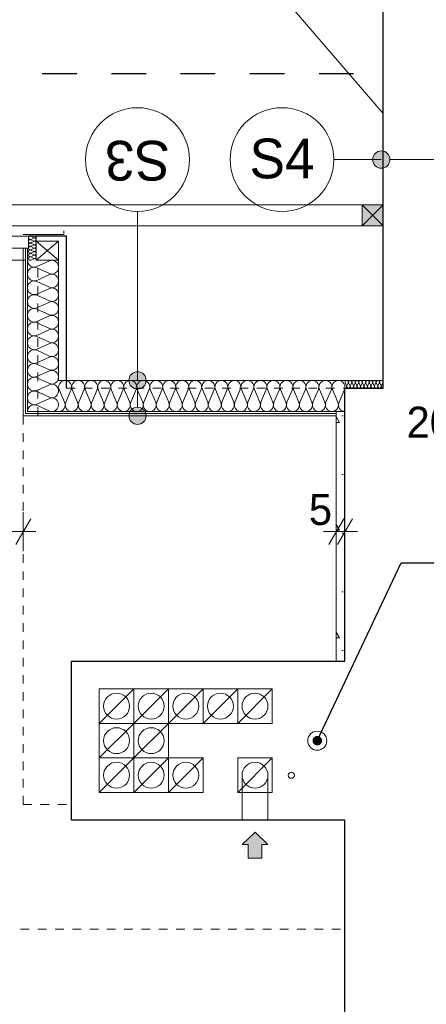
# Model space of a CAD drawing. Extents: x -145259 to -66341, y -2316 to 227384.
# Tile 128 of 143: x -89989 to -87639, y 175588 to 181286. Entities that reach past the tile are written whole.
import ezdxf

# ---------------------------------------------------------------- set-up
doc = ezdxf.new("R2010")
doc.units = 0
doc.header["$MEASUREMENT"] = 0
doc.linetypes.add('Hidden Line', pattern=[100, 50, -50])
doc.linetypes.add('Przerywana', pattern=[400, 200, -200])
for name, color, linetype in [('Arch ocieplenie', 7, 'Continuous'), ('Arch opisy', 7, 'Continuous'), ('Arch wymiary', 7, 'Continuous'), ('Arch ściany działowe', 7, 'Continuous')]:
    doc.layers.add(name, color=color, linetype=linetype)
for name, color, linetype, lineweight in [('Arch ocieplenie_Nr_Pióra__21', 7, 'Continuous', 13), ('Arch opisy_Nr_Pióra__1', 7, 'Continuous', 25), ('Arch opisy_Nr_Pióra__21', 7, 'Continuous', 13), ('Arch wymiary_Nr_Pióra__21', 7, 'Continuous', 13), ('Arch wymiary_Nr_Pióra__5', 7, 'Continuous', 13), ('Arch ściany działowe_Nr_Pióra__5', 7, 'Continuous', 13), ('INWENT DACH_Nr_Pióra__21', 7, 'Continuous', 13), ('Inwent kominy_Nr_Pióra__21', 7, 'Continuous', 13), ('INWENT OPISY_Nr_Pióra__21', 7, 'Continuous', 13), ('INWENT. OKNA_Nr_Pióra__21', 7, 'Continuous', 13), ('INWENT.ŚCIANY_Nr_Pióra__1', 7, 'Continuous', 25), ('INWENT.ŚCIANY_Nr_Pióra__20', 1, 'Continuous', 20)]:
    doc.layers.add(name, color=color, linetype=linetype, lineweight=lineweight)
for name, color, linetype, lineweight, true_color in [('Arch ocieplenie_Nr_Pióra__24', 7, 'Continuous', 13, 0x029e21), ('Arch okna_Nr_Pióra__82', 7, 'Continuous', 20, 0xaaaaaa), ('Insalacje WODA ZIMNA_Nr_Pióra__25', 7, 'Continuous', 15, 0x40a5ff), ('INWENT kanalizacja_Nr_Pióra__118', 7, 'Continuous', 13, 0x573938), ('INWENT.ŚCIANY_Nr_Pióra__2', 7, 'Continuous', 13, 0x7f7f7f), ('Inwentaryzacja Konst._Nr_Pióra__3', 7, 'Continuous', 20, 0xff6600)]:
    doc.layers.add(name, color=color, linetype=linetype, lineweight=lineweight, true_color=true_color)
doc.styles.add('GENERATED_STYLE_1', font='txt')
doc.styles.add('GENERATED_STYLE_2', font='txt')
doc.styles.add('GENERATED_STYLE_6', font='txt')
doc.dimstyles.new('GENERATED_STYLE__2', dxfattribs={"dimtxt": 179.999995, "dimasz": 114, "dimexe": 0.18, "dimexo": 0, "dimgap": 0.09, "dimtad": 1, "dimtih": 1, "dimtoh": 1, "dimdec": 0, "dimlfac": 0.1, "dimzin": 0, "dimdsep": 46, "dimtxsty": 'GENERATED_STYLE_1', "dimblk": 'ARROWHEAD_2', "dimblk1": 'ARROWHEAD_2', "dimblk2": 'ARROWHEAD_2', "dimcen": 0.09, "dimclrd": 7, "dimclre": 7, "dimclrt": 7, "dimazin": 0, "dimtfac": 1, "dimtdec": 4, "dimtmove": 0, "dimatfit": 3, "dimfxl": 0, "dimtolj": 1, "dimtzin": 0, "dimarcsym": 0})
doc.dimstyles.new('GENERATED_STYLE__5', dxfattribs={"dimtxt": 200, "dimasz": 114, "dimexe": 0.18, "dimexo": 0, "dimgap": 0.09, "dimtad": 1, "dimdec": 0, "dimlfac": 0.1, "dimzin": 0, "dimdsep": 46, "dimtxsty": 'GENERATED_STYLE_2', "dimblk": 'ARROWHEAD_2', "dimblk1": 'ARROWHEAD_2', "dimblk2": 'ARROWHEAD_2', "dimcen": 0.09, "dimclrd": 7, "dimclre": 7, "dimclrt": 7, "dimazin": 0, "dimtfac": 1, "dimtdec": 4, "dimtmove": 0, "dimatfit": 3, "dimfxl": 0, "dimtolj": 1, "dimtzin": 0, "dimarcsym": 0})
doc.dimstyles.new('GENERATED_STYLE__9', dxfattribs={"dimtxt": 0.18, "dimasz": 109.44, "dimexe": 0.18, "dimexo": 0.0625, "dimgap": 0.09, "dimtad": 0, "dimtih": 1, "dimtoh": 1, "dimdec": 4, "dimzin": 0, "dimdsep": 46, "dimcen": 0.09, "dimadec": 0, "dimazin": 0, "dimtfac": 1, "dimtdec": 4, "dimtmove": 0, "dimatfit": 3, "dimldrblk": 'ARROWHEAD_11', "dimfxl": 0, "dimtolj": 1, "dimtzin": 0, "dimarcsym": 0})

# ---------------------------------------------------------------- blocks, each defined once
blk = doc.blocks.new('Ściana_624', base_point=(-88158.7, 178993.6))
at = {"layer": 'Arch ściany działowe_Nr_Pióra__5', "linetype": 'Continuous'}
for p, q in [((-89968.7, 178993.6), (-88158.7, 178993.6)), ((-88158.7, 179006.1), (-89956.2, 179006.1)), ((-88158.7, 178993.6), (-88158.7, 179006.1))]:
    blk.add_line(p, q, dxfattribs=at)
blk = doc.blocks.new('Ściana_625', base_point=(-88158.7, 179006.1))
at = {"layer": 'Arch ściany działowe_Nr_Pióra__5', "linetype": 'Continuous'}
for p, q in [((-89956.2, 179006.1), (-88158.7, 179006.1)), ((-88158.7, 179018.6), (-89943.7, 179018.6)), ((-88158.7, 179006.1), (-88158.7, 179018.6))]:
    blk.add_line(p, q, dxfattribs=at)
blk = doc.blocks.new('Ściana_627', base_point=(-88108.7, 177573.6))
at = {"layer": 'Arch ocieplenie_Nr_Pióra__21', "linetype": 'Continuous'}
h = blk.add_hatch(dxfattribs=at)
h.set_pattern_fill('Structural_Concrete', color=256, style=0, pattern_type=2)
h.set_pattern_definition([(0, (0, 0), (0, 623.5383), [60, -300]), (0, (180, 311.8), (0, 623.5383), [60, -300]), (60, (0, 0), (-540, 311.7692), [60, -300]), (60, (360, 0), (-540, 311.7692), [60, -300]), (120, (60, 0), (540, 311.7692), [60, -300]), (120, (420, 0), (540, 311.7692), [60, -300]), (0, (0, 60), (0, 120.000005), [0, -120.000005, 0, -180.00001]), (45, (60, 60), (-84.85282, 84.85282), [0, -90, 0, -150.000006])])
h.paths.add_polyline_path([(-88108.7, 177573.6), (-88108.7, 179018.6), (-88158.7, 179018.6), (-88158.7, 177573.6)], flags=0)
for p, q in [((-88108.7, 179018.6), (-88158.7, 179018.6)), ((-88158.7, 179018.6), (-88158.7, 177573.6)), ((-88108.7, 177573.6), (-88108.7, 179018.6)), ((-88158.7, 177573.6), (-88108.7, 177573.6))]:
    blk.add_line(p, q, dxfattribs=at)
blk = doc.blocks.new('Ściana_640', base_point=(-89968.7, 178993.6))
at = {"layer": 'Arch ściany działowe_Nr_Pióra__5', "linetype": 'Continuous'}
for p, q in [((-89956.2, 179963.6), (-89968.7, 179963.6)), ((-89968.7, 179963.6), (-89968.7, 178993.6)), ((-89956.2, 179006.1), (-89956.2, 179963.6))]:
    blk.add_line(p, q, dxfattribs=at)
blk = doc.blocks.new('Ściana_641', base_point=(-89956.2, 179006.1))
at = {"layer": 'Arch ściany działowe_Nr_Pióra__5', "linetype": 'Continuous'}
for p, q in [((-89943.7, 179963.6), (-89956.2, 179963.6)), ((-89956.2, 179963.6), (-89956.2, 179006.1)), ((-89943.7, 179018.6), (-89943.7, 179963.6))]:
    blk.add_line(p, q, dxfattribs=at)
blk = doc.blocks.new('Izolacja cieplna 14_57', base_point=(-89763.7, 179018.6))
at = {"layer": 'Arch ocieplenie_Nr_Pióra__24', "linetype": 'Continuous'}
for p, q in [((-89760.6, 179145), (-89729.3, 179072.2)), ((-89723, 179072.2), (-89691.7, 179145)), ((-89685.4, 179145), (-89654.1, 179072.2)), ((-89647.7, 179072.2), (-89616.4, 179145)), ((-89610.1, 179145), (-89578.8, 179072.2)), ((-89572.5, 179072.2), (-89541.2, 179145)), ((-89534.9, 179145), (-89503.6, 179072.2)), ((-89497.3, 179072.2), (-89466, 179145)), ((-89459.7, 179145), (-89428.4, 179072.2)), ((-89422.1, 179072.2), (-89390.8, 179145)), ((-89384.4, 179145), (-89353.1, 179072.2)), ((-89346.8, 179072.2), (-89315.5, 179145)), ((-89309.2, 179145), (-89277.9, 179072.2)), ((-89271.6, 179072.2), (-89240.3, 179145)), ((-89234, 179145), (-89202.7, 179072.2)), ((-89196.4, 179072.2), (-89165.1, 179145)), ((-89158.8, 179145), (-89127.5, 179072.2)), ((-89121.1, 179072.2), (-89089.9, 179145)), ((-89083.5, 179145), (-89052.2, 179072.2)), ((-89045.9, 179072.2), (-89014.6, 179145)), ((-89008.3, 179145), (-88977, 179072.2)), ((-88970.7, 179072.2), (-88939.4, 179145)), ((-88933.1, 179145), (-88901.8, 179072.2)), ((-88895.5, 179072.2), (-88864.2, 179145)), ((-88857.9, 179145), (-88826.6, 179072.2)), ((-88820.2, 179072.2), (-88788.9, 179145)), ((-88782.6, 179145), (-88751.3, 179072.2)), ((-88745, 179072.2), (-88713.7, 179145)), ((-88707.4, 179145), (-88676.1, 179072.2)), ((-88669.8, 179072.2), (-88638.5, 179145)), ((-88632.2, 179145), (-88600.9, 179072.2)), ((-88594.6, 179072.2), (-88563.3, 179145)), ((-88556.9, 179145), (-88525.6, 179072.2)), ((-88519.3, 179072.2), (-88488, 179145)), ((-88481.7, 179145), (-88450.4, 179072.2)), ((-88444.1, 179072.2), (-88412.8, 179145)), ((-88406.5, 179145), (-88375.2, 179072.2)), ((-88368.9, 179072.2), (-88337.6, 179145)), ((-88331.3, 179145), (-88300, 179072.2)), ((-88293.6, 179072.2), (-88262.4, 179145)), ((-88256, 179145), (-88224.7, 179072.2)), ((-88218.4, 179072.2), (-88187.1, 179145)), ((-88180.8, 179145), (-88149.5, 179072.2)), ((-88143.2, 179072.2), (-88111.9, 179145))]:
    blk.add_line(p, q, dxfattribs=at)
for centre, start_param, end_param in [((-89726.1, 179160.3), 4.299595, 8.266775), ((-89650.9, 179160.3), 4.299595, 8.266775), ((-89575.7, 179160.3), 4.299595, 8.266775), ((-89500.4, 179160.3), 4.299595, 8.266775), ((-89425.2, 179160.3), 4.299595, 8.266775), ((-89350, 179160.3), 4.299595, 8.266775), ((-89274.8, 179160.3), 4.299595, 8.266775), ((-89199.5, 179160.3), 4.299595, 8.266775), ((-89124.3, 179160.3), 4.299595, 8.266775), ((-89049.1, 179160.3), 4.299595, 8.266775), ((-88973.9, 179160.3), 4.299595, 8.266775), ((-88898.6, 179160.3), 4.299595, 8.266775), ((-88823.4, 179160.3), 4.299595, 8.266775), ((-88748.2, 179160.3), 4.299595, 8.266775), ((-88672.9, 179160.3), 4.299595, 8.266775), ((-88597.7, 179160.3), 4.299595, 8.266775), ((-88522.5, 179160.3), 4.299595, 8.266775), ((-88447.3, 179160.3), 4.299595, 8.266775), ((-88372, 179160.3), 4.299595, 8.266775), ((-88296.8, 179160.3), 4.299595, 8.266775), ((-88221.6, 179160.3), 4.299595, 8.266775), ((-88146.4, 179160.3), 4.299595, 8.266775), ((-89763.7, 179056.9), 3.141593, 5.125182), ((-89688.5, 179056.9), 1.158004, 5.125183), ((-89613.3, 179056.9), 1.158004, 5.125183), ((-89538.1, 179056.9), 1.158004, 5.125183), ((-89462.8, 179056.9), 1.158004, 5.125183), ((-89387.6, 179056.9), 1.158004, 5.125183), ((-89312.4, 179056.9), 1.158004, 5.125183), ((-89237.1, 179056.9), 1.158004, 5.125183), ((-89161.9, 179056.9), 1.158004, 5.125183), ((-89086.7, 179056.9), 1.158004, 5.125183), ((-89011.5, 179056.9), 1.158004, 5.125183), ((-88936.2, 179056.9), 1.158004, 5.125183), ((-88861, 179056.9), 1.158004, 5.125183), ((-88785.8, 179056.9), 1.158004, 5.125183), ((-88710.6, 179056.9), 1.158004, 5.125183), ((-88635.3, 179056.9), 1.158004, 5.125183), ((-88560.1, 179056.9), 1.158004, 5.125183), ((-88484.9, 179056.9), 1.158004, 5.125183), ((-88409.6, 179056.9), 1.158004, 5.125183), ((-88334.4, 179056.9), 1.158004, 5.125183), ((-88259.2, 179056.9), 1.158004, 5.125183), ((-88184, 179056.9), 1.158004, 5.125183), ((-88108.7, 179056.9), 1.158004, 3.141593)]:
    blk.add_ellipse(centre, major_axis=(0, 38.3), ratio=0.98254, start_param=start_param, end_param=end_param, dxfattribs=at)
blk = doc.blocks.new('Izolacja cieplna 14_58', base_point=(-88108.7, 179153.6))
at = {"layer": 'Arch ocieplenie_Nr_Pióra__24', "linetype": 'Continuous'}
for p, q in [((-88107.9, 179185.2), (-88099.6, 179167)), ((-88097.9, 179167), (-88089.6, 179185.2)), ((-88087.9, 179185.2), (-88079.6, 179167)), ((-88077.9, 179167), (-88069.6, 179185.2)), ((-88067.9, 179185.2), (-88059.6, 179167)), ((-88057.9, 179167), (-88049.6, 179185.2)), ((-88047.9, 179185.2), (-88039.6, 179167)), ((-88037.9, 179167), (-88029.6, 179185.2)), ((-88027.9, 179185.2), (-88019.6, 179167)), ((-88017.9, 179167), (-88009.6, 179185.2)), ((-88007.9, 179185.2), (-87999.6, 179167)), ((-87997.9, 179167), (-87989.6, 179185.2)), ((-87987.9, 179185.2), (-87979.6, 179167)), ((-87977.9, 179167), (-87969.6, 179185.2)), ((-87967.9, 179185.2), (-87959.6, 179167)), ((-87957.9, 179167), (-87949.6, 179185.2)), ((-87947.9, 179185.2), (-87939.6, 179167)), ((-87937.9, 179167), (-87929.6, 179185.2)), ((-87927.9, 179185.2), (-87919.6, 179167)), ((-87917.9, 179167), (-87909.6, 179185.2)), ((-87907.9, 179185.2), (-87899.6, 179167)), ((-87897.9, 179167), (-87889.6, 179185.2))]:
    blk.add_line(p, q, dxfattribs=at)
for centre, start_param, end_param in [((-88098.7, 179189), 5.870392, 9.837571), ((-88078.7, 179189), 5.870392, 9.837571), ((-88058.7, 179189), 5.870392, 9.837571), ((-88038.7, 179189), 5.870392, 9.837571), ((-88018.7, 179189), 5.870392, 9.837571), ((-87998.7, 179189), 5.870392, 9.837571), ((-87978.7, 179189), 5.870392, 9.837571), ((-87958.7, 179189), 5.870392, 9.837571), ((-87938.7, 179189), 5.870392, 9.837571), ((-87918.7, 179189), 5.870392, 9.837571), ((-87898.7, 179189), 5.870392, 9.837571), ((-88108.7, 179163.2), 4.712389, 6.695979), ((-88088.7, 179163.2), 2.7288, 6.695979), ((-88068.7, 179163.2), 2.7288, 6.695979), ((-88048.7, 179163.2), 2.7288, 6.695979), ((-88028.7, 179163.2), 2.7288, 6.695979), ((-88008.7, 179163.2), 2.7288, 6.695979), ((-87988.7, 179163.2), 2.7288, 6.695979), ((-87968.7, 179163.2), 2.7288, 6.695979), ((-87948.7, 179163.2), 2.7288, 6.695979), ((-87928.7, 179163.2), 2.7288, 6.695979), ((-87908.7, 179163.2), 2.7288, 6.695979), ((-87888.7, 179163.2), 2.7288, 4.712389)]:
    blk.add_ellipse(centre, major_axis=(10, 0), ratio=0.957051, start_param=start_param, end_param=end_param, dxfattribs=at)
blk = doc.blocks.new('Izolacja cieplna 14_75', base_point=(-89943.7, 179893.6))
at = {"layer": 'Arch ocieplenie_Nr_Pióra__24', "linetype": 'Continuous'}
for p, q in [((-89817.4, 179890.3), (-89890.1, 179857.1)), ((-89890.1, 179850.5), (-89817.4, 179817.3)), ((-89817.4, 179810.6), (-89890.1, 179777.5)), ((-89890.1, 179770.8), (-89817.4, 179737.7)), ((-89817.4, 179731), (-89890.1, 179697.9)), ((-89890.1, 179691.2), (-89817.4, 179658.1)), ((-89817.4, 179651.4), (-89890.1, 179618.3)), ((-89890.1, 179611.6), (-89817.4, 179578.5)), ((-89817.4, 179571.8), (-89890.1, 179538.7)), ((-89890.1, 179532), (-89817.4, 179498.9)), ((-89817.4, 179492.2), (-89890.1, 179459.1)), ((-89890.1, 179452.4), (-89817.4, 179419.2)), ((-89817.4, 179412.6), (-89890.1, 179379.4)), ((-89890.1, 179372.7), (-89817.4, 179339.6)), ((-89817.4, 179332.9), (-89890.1, 179299.8)), ((-89890.1, 179293.1), (-89817.4, 179260)), ((-89817.4, 179253.3), (-89890.1, 179220.2)), ((-89890.1, 179213.5), (-89817.4, 179180.4)), ((-89817.4, 179173.7), (-89890.1, 179140.6)), ((-89890.1, 179133.9), (-89817.4, 179100.8)), ((-89817.4, 179094.1), (-89890.1, 179061)), ((-89890.1, 179054.3), (-89817.4, 179021.2))]:
    blk.add_line(p, q, dxfattribs=at)
for centre, start_param, end_param in [((-89905.5, 179893.6), 4.712389, 6.695979), ((-89802, 179853.8), 5.870392, 9.837571), ((-89905.5, 179814), 2.7288, 6.695979), ((-89905.5, 179734.4), 2.7288, 6.695979), ((-89802, 179774.2), 5.870392, 9.837571), ((-89802, 179694.6), 5.870392, 9.837571), ((-89905.5, 179654.8), 2.7288, 6.695979), ((-89802, 179614.9), 5.870392, 9.837571), ((-89905.5, 179575.1), 2.7288, 6.695979), ((-89905.5, 179495.5), 2.7288, 6.695979), ((-89802, 179535.3), 5.870392, 9.837571), ((-89802, 179455.7), 5.870392, 9.837571), ((-89905.5, 179415.9), 2.7288, 6.695979), ((-89905.5, 179336.3), 2.7288, 6.695979), ((-89802, 179376.1), 5.870392, 9.837571), ((-89802, 179296.5), 5.870392, 9.837571), ((-89905.5, 179256.7), 2.7288, 6.695979), ((-89802, 179216.9), 5.870392, 9.837571), ((-89905.5, 179177), 2.7288, 6.695979), ((-89905.5, 179097.4), 2.7288, 6.695979), ((-89802, 179137.2), 5.870392, 9.837571), ((-89802, 179057.6), 5.870392, 9.837571), ((-89905.5, 179017.8), 2.7288, 4.712389)]:
    blk.add_ellipse(centre, major_axis=(0, -39.8), ratio=0.961651, start_param=start_param, end_param=end_param, dxfattribs=at)
blk = doc.blocks.new('Izolacja cieplna 14_78', base_point=(-89893.7, 180033.6))
at = {"layer": 'Arch ocieplenie_Nr_Pióra__24', "linetype": 'Continuous'}
for p, q in [((-89925.3, 180032.8), (-89907.1, 180024.4)), ((-89907.1, 180022.8), (-89925.3, 180014.4)), ((-89925.3, 180012.8), (-89907.1, 180004.4)), ((-89907.1, 180002.8), (-89925.3, 179994.4)), ((-89925.3, 179992.8), (-89907.1, 179984.4)), ((-89907.1, 179982.8), (-89925.3, 179974.4)), ((-89925.3, 179972.8), (-89907.1, 179964.4)), ((-89907.1, 179962.8), (-89925.3, 179954.4)), ((-89925.3, 179952.8), (-89907.1, 179944.4)), ((-89907.1, 179942.8), (-89925.3, 179934.4)), ((-89925.3, 179932.8), (-89907.1, 179924.4)), ((-89907.1, 179922.8), (-89925.3, 179914.4)), ((-89925.3, 179912.8), (-89907.1, 179904.4)), ((-89907.1, 179902.8), (-89925.3, 179894.4))]:
    blk.add_line(p, q, dxfattribs=at)
for centre, start_param, end_param in [((-89929.2, 180023.6), 2.728799, 6.695979), ((-89929.2, 180003.6), 2.728799, 6.695979), ((-89929.2, 179983.6), 2.728799, 6.695979), ((-89903.3, 180033.6), 5.870392, 7.853982), ((-89903.3, 180013.6), 5.870392, 9.837571), ((-89903.3, 179993.6), 5.870392, 9.837571), ((-89929.2, 179963.6), 2.728799, 6.695979), ((-89929.2, 179943.6), 2.728799, 6.695979), ((-89903.3, 179973.6), 5.870392, 9.837571), ((-89903.3, 179953.6), 5.870392, 9.837571), ((-89903.3, 179933.6), 5.870392, 9.837571), ((-89929.2, 179923.6), 2.728799, 6.695979), ((-89929.2, 179903.6), 2.728799, 6.695979), ((-89903.3, 179913.6), 5.870392, 9.837571), ((-89903.3, 179893.6), 1.570796, 3.554385)]:
    blk.add_ellipse(centre, major_axis=(0, -10), ratio=0.957061, start_param=start_param, end_param=end_param, dxfattribs=at)
blk = doc.blocks.new('Linia_139', base_point=(-89307.9, 178993.6))
at = {"layer": 'Arch opisy_Nr_Pióra__21', "linetype": 'Continuous'}
for points in [[(-89257.9, 179198.6), (-89261.7, 179217.7), (-89272.5, 179234), (-89288.7, 179244.8), (-89307.9, 179248.6), (-89327, 179244.8), (-89343.2, 179234), (-89354.1, 179217.7), (-89357.9, 179198.6), (-89354.1, 179179.5), (-89343.2, 179163.2), (-89327, 179152.4), (-89307.9, 179148.6), (-89288.7, 179152.4), (-89272.5, 179163.2), (-89261.7, 179179.5)], [(-89257.9, 178993.6), (-89261.7, 179012.7), (-89272.5, 179029), (-89288.7, 179039.8), (-89307.9, 179043.6), (-89327, 179039.8), (-89343.2, 179029), (-89354.1, 179012.7), (-89357.9, 178993.6), (-89354.1, 178974.5), (-89343.2, 178958.2), (-89327, 178947.4), (-89307.9, 178943.6), (-89288.7, 178947.4), (-89272.5, 178958.2), (-89261.7, 178974.5)]]:
    blk.add_hatch(color=256, dxfattribs=at).paths.add_polyline_path(points, flags=0)
blk.add_line((-89307.9, 179043.6), (-89307.9, 179148.6), dxfattribs=at)
for centre in [(-89307.9, 179198.6), (-89307.9, 178993.6)]:
    blk.add_circle(centre, 50, dxfattribs=at)
blk = doc.blocks.new('Linia_140', base_point=(-89307.9, 179198.6))
at = {"layer": 'Arch opisy_Nr_Pióra__21', "linetype": 'Continuous'}
blk.add_line((-89307.9, 179198.6), (-89307.9, 180176.4), dxfattribs=at)
blk.add_circle((-89307.9, 180476.4), 300, dxfattribs=at)
blk = doc.blocks.new('Linia_141', base_point=(-87298.7, 180476.4))
at = {"layer": 'Arch opisy_Nr_Pióra__21', "linetype": 'Continuous'}
for points in [[(-87848.7, 180476.4), (-87852.5, 180495.6), (-87863.4, 180511.8), (-87879.6, 180522.6), (-87898.7, 180526.4), (-87917.9, 180522.6), (-87934.1, 180511.8), (-87944.9, 180495.6), (-87948.7, 180476.4), (-87944.9, 180457.3), (-87934.1, 180441.1), (-87917.9, 180430.2), (-87898.7, 180426.4), (-87879.6, 180430.2), (-87863.4, 180441.1), (-87852.5, 180457.3)], [(-87248.7, 180476.4), (-87252.5, 180495.6), (-87263.4, 180511.8), (-87279.6, 180522.6), (-87298.7, 180526.4), (-87317.9, 180522.6), (-87334.1, 180511.8), (-87344.9, 180495.6), (-87348.7, 180476.4), (-87344.9, 180457.3), (-87334.1, 180441.1), (-87317.9, 180430.2), (-87298.7, 180426.4), (-87279.6, 180430.2), (-87263.4, 180441.1), (-87252.5, 180457.3)]]:
    blk.add_hatch(color=256, dxfattribs=at).paths.add_polyline_path(points, flags=0)
blk.add_line((-87348.7, 180476.4), (-87848.7, 180476.4), dxfattribs=at)
for centre in [(-87898.7, 180476.4), (-87298.7, 180476.4)]:
    blk.add_circle(centre, 50, dxfattribs=at)
blk = doc.blocks.new('Linia_142', base_point=(-87898.7, 180476.4))
at = {"layer": 'Arch opisy_Nr_Pióra__21', "linetype": 'Continuous'}
blk.add_line((-87898.7, 180476.4), (-88172.6, 180476.4), dxfattribs=at)
blk.add_circle((-88472.6, 180476.4), 300, dxfattribs=at)
blk = doc.blocks.new('*D1630')
at = {"layer": 'Arch wymiary_Nr_Pióra__5', "linetype": 'Continuous'}
for p, q in [((-88202, 178248.2), (-88115.4, 178398.2)), ((-88158.7, 178210.7), (-88158.7, 178435.7)), ((-88065.4, 178398.2), (-88152, 178248.2)), ((-88108.7, 178210.7), (-88108.7, 178435.7)), ((-88232.1, 178323.2), (-88158.7, 178323.2)), ((-88158.7, 178323.2), (-88108.7, 178323.2)), ((-88108.7, 178323.2), (-88035.4, 178323.2))]:
    blk.add_line(p, q, dxfattribs=at)
at = {"layer": 'Arch wymiary_Nr_Pióra__21', "insert": (-88317.3, 178359.2), "char_height": 180, "attachment_point": 7, "style": 'GENERATED_STYLE_1'}
blk.add_mtext('{5}', dxfattribs=at)
blk = doc.blocks.new('ARROWHEAD_2')
at = {"color": 0, "linetype": 'Continuous', "lineweight": 0}
for p, q in [((-0.378, -0.655), (0.378, 0.655)), ((0, 0), (-1, 0))]:
    blk.add_line(p, q, dxfattribs=at)
blk = doc.blocks.new('*D1631')
at = {"layer": 'Arch wymiary_Nr_Pióra__5', "linetype": 'Continuous'}
for p, q in [((-90965.4, 178398.2), (-91052, 178248.2)), ((-91008.7, 178210.7), (-91008.7, 178435.7)), ((-90012, 178248.2), (-89925.4, 178398.2)), ((-89968.7, 178210.7), (-89968.7, 178435.7)), ((-91082.1, 178323.2), (-91008.7, 178323.2)), ((-91008.7, 178323.2), (-89968.7, 178323.2)), ((-89968.7, 178323.2), (-89895.4, 178323.2))]:
    blk.add_line(p, q, dxfattribs=at)
at = {"layer": 'Arch wymiary_Nr_Pióra__21', "insert": (-90661.5, 178359.2), "char_height": 180, "attachment_point": 7, "style": 'GENERATED_STYLE_1'}
blk.add_mtext('{104}', dxfattribs=at)
blk = doc.blocks.new('*D1632')
at = {"layer": 'Arch wymiary_Nr_Pióra__5', "linetype": 'Continuous'}
for p, q in [((-87478.7, 178715.5), (-87478.7, 178940.5)), ((-87278.7, 178715.5), (-87278.7, 178940.5)), ((-87435.4, 178903), (-87522, 178753)), ((-87322, 178753), (-87235.4, 178903)), ((-87552.1, 178828), (-87478.7, 178828)), ((-87478.7, 178828), (-87278.7, 178828)), ((-87278.7, 178828), (-87205.4, 178828))]:
    blk.add_line(p, q, dxfattribs=at)
at = {"layer": 'Arch wymiary_Nr_Pióra__21', "insert": (-87752.5, 178864), "char_height": 180, "attachment_point": 7, "style": 'GENERATED_STYLE_1'}
blk.add_mtext('{20}', dxfattribs=at)
blk = doc.blocks.new('*D1661')
at = {"layer": 'Arch wymiary_Nr_Pióra__5', "linetype": 'Continuous'}
for p, q in [((-91684.6, 180256.9), (-91534.6, 180170.3)), ((-91497.1, 180213.6), (-91722.1, 180213.6)), ((-91609.6, 180093.6), (-91609.6, 180213.6)), ((-91684.6, 180136.9), (-91534.6, 180050.3)), ((-91497.1, 180093.6), (-91722.1, 180093.6)), ((-91609.6, 180020.3), (-91609.6, 180093.6))]:
    blk.add_line(p, q, dxfattribs=at)
at = {"layer": 'Arch wymiary_Nr_Pióra__5', "char_height": 200, "attachment_point": 7, "rotation": 90, "style": 'GENERATED_STYLE_2'}
for s, insert in [('{76}', (-91649.6, 180465.6)), ('{12}', (-91649.6, 179794.3))]:
    blk.add_mtext(s, dxfattribs=dict(at, insert=insert))
blk = doc.blocks.new('*D1662')
at = {"layer": 'Arch wymiary_Nr_Pióra__5', "linetype": 'Continuous'}
for p, q in [((-91609.6, 180973.6), (-91609.6, 181047)), ((-91497.1, 180973.6), (-91722.1, 180973.6)), ((-91534.6, 180930.3), (-91684.6, 181016.9)), ((-91609.6, 180213.6), (-91609.6, 180973.6)), ((-91684.6, 180256.9), (-91534.6, 180170.3)), ((-91497.1, 180213.6), (-91722.1, 180213.6))]:
    blk.add_line(p, q, dxfattribs=at)
at = {"layer": 'Arch wymiary_Nr_Pióra__5', "char_height": 200, "attachment_point": 7, "rotation": 90, "style": 'GENERATED_STYLE_2'}
for s, insert in [('{76}', (-91649.6, 180465.6)), ('{12}', (-91649.6, 179794.3))]:
    blk.add_mtext(s, dxfattribs=dict(at, insert=insert))
blk = doc.blocks.new('ARROWHEAD_11')
at = {"color": 0, "linetype": 'Continuous', "lineweight": 0}
blk.add_line((0, 0), (-1, 0), dxfattribs=at)
at = {"color": 0, "linetype": 'Continuous', "lineweight": 0, "const_width": 0.25, "flags": 128}
blk.add_lwpolyline([(-0.125, 0, 1), (0.125, 0, 1)], format="xyb", close=True, dxfattribs=at)

msp = doc.modelspace()

# ---------------------------------------------------------------- hatches: boundary and pattern name
at = {"layer": 'Arch okna_Nr_Pióra__82', "linetype": 'Continuous'}
msp.add_hatch(color=256, dxfattribs=at).paths.add_polyline_path([(-88008.7, 180093.6), (-87888.7, 180093.6), (-87888.7, 180213.6), (-88008.7, 180213.6)], flags=0)
at = {"layer": 'Inwent kominy_Nr_Pióra__21', "linetype": 'Continuous'}
msp.add_hatch(color=256, dxfattribs=at).paths.add_polyline_path([(-88703.7, 176513.6), (-88668.7, 176513.6), (-88668.7, 176433.6), (-88588.7, 176433.6), (-88588.7, 176513.6), (-88553.7, 176513.6), (-88628.7, 176583.6)], flags=0)

# ---------------------------------------------------------------- linework, layer by layer
at = {"layer": 'Arch ocieplenie_Nr_Pióra__24', "linetype": 'Continuous'}
for p, q in [((-89893.7, 180033.6), (-89893.7, 180003.6)), ((-89763.7, 179893.6), (-89763.7, 179198.6)), ((-89763.7, 179198.6), (-87888.7, 179198.6))]:
    msp.add_line(p, q, dxfattribs=at)
at = {"layer": 'Insalacje WODA ZIMNA_Nr_Pióra__25', "linetype": 'Continuous'}
msp.add_circle((-88418.7, 176913.6), 17.5, dxfattribs=at)
at = {"layer": 'INWENT DACH_Nr_Pióra__21', "linetype": 'Continuous'}
msp.add_line((-87888.7, 180743.6), (-88498.7, 181453.6), dxfattribs=at)
at = {"layer": 'INWENT DACH_Nr_Pióra__21', "linetype": 'Hidden Line'}
for p, q in [((-89968.7, 178993.6), (-89968.7, 176743.6)), ((-89968.7, 176743.6), (-89688.7, 176743.6)), ((-123484.3, 176023.6), (-88108.7, 176023.6))]:
    msp.add_line(p, q, dxfattribs=at)
at = {"layer": 'INWENT kanalizacja_Nr_Pióra__118', "linetype": 'Continuous'}
msp.add_circle((-88268.7, 177113.6), 55, dxfattribs=at)
at = {"layer": 'Inwent kominy_Nr_Pióra__21', "linetype": 'Continuous'}
for p, q in [((-89528.7, 177213.6), (-89528.7, 177413.6)), ((-89528.7, 177413.6), (-89328.7, 177413.6)), ((-89528.7, 177213.6), (-89328.7, 177413.6)), ((-89328.7, 177413.6), (-89328.7, 177213.6)), ((-89328.7, 177213.6), (-89328.7, 177413.6)), ((-89328.7, 177413.6), (-89128.7, 177413.6)), ((-89328.7, 177213.6), (-89128.7, 177413.6)), ((-89128.7, 177213.6), (-89128.7, 177413.6)), ((-89128.7, 177413.6), (-88928.7, 177413.6)), ((-89128.7, 177213.6), (-88928.7, 177413.6)), ((-89128.7, 177413.6), (-89128.7, 177213.6)), ((-88928.7, 177413.6), (-88928.7, 177213.6)), ((-88928.7, 177213.6), (-88928.7, 177413.6)), ((-88928.7, 177413.6), (-88728.7, 177413.6)), ((-88928.7, 177213.6), (-88728.7, 177413.6)), ((-88728.7, 177213.6), (-88728.7, 177413.6)), ((-88728.7, 177213.6), (-88528.7, 177413.6)), ((-88728.7, 177413.6), (-88528.7, 177413.6)), ((-88728.7, 177413.6), (-88728.7, 177213.6)), ((-88528.7, 177413.6), (-88528.7, 177213.6)), ((-89328.7, 177213.6), (-89528.7, 177213.6)), ((-89528.7, 177013.6), (-89528.7, 177213.6)), ((-89528.7, 177213.6), (-89328.7, 177213.6)), ((-89528.7, 177013.6), (-89328.7, 177213.6)), ((-89328.7, 177013.6), (-89328.7, 177213.6)), ((-89328.7, 177013.6), (-89128.7, 177213.6)), ((-89328.7, 177213.6), (-89128.7, 177213.6)), ((-89328.7, 177213.6), (-89328.7, 177013.6)), ((-89128.7, 177213.6), (-89328.7, 177213.6)), ((-88928.7, 177213.6), (-89128.7, 177213.6)), ((-89128.7, 177213.6), (-89128.7, 177013.6)), ((-88728.7, 177213.6), (-88928.7, 177213.6)), ((-88528.7, 177213.6), (-88728.7, 177213.6)), ((-89528.7, 176813.6), (-89528.7, 177013.6)), ((-89528.7, 177013.6), (-89328.7, 177013.6)), ((-89528.7, 176813.6), (-89328.7, 177013.6)), ((-89328.7, 177013.6), (-89528.7, 177013.6)), ((-89328.7, 177013.6), (-89328.7, 176813.6)), ((-89328.7, 176813.6), (-89328.7, 177013.6)), ((-89328.7, 177013.6), (-89128.7, 177013.6)), ((-89328.7, 176813.6), (-89128.7, 177013.6)), ((-89128.7, 177013.6), (-89328.7, 177013.6)), ((-89128.7, 177013.6), (-89128.7, 176813.6)), ((-89128.7, 176813.6), (-89128.7, 177013.6)), ((-89128.7, 177013.6), (-88928.7, 177013.6)), ((-89128.7, 176813.6), (-88928.7, 177013.6)), ((-88928.7, 177013.6), (-88928.7, 176813.6)), ((-88728.7, 176813.6), (-88528.7, 177013.6)), ((-88728.7, 177013.6), (-88528.7, 177013.6)), ((-88728.7, 176813.6), (-88728.7, 177013.6)), ((-88528.7, 177013.6), (-88528.7, 176813.6)), ((-88703.7, 176913.6), (-88703.7, 176653.6)), ((-88553.7, 176913.6), (-88553.7, 176653.6)), ((-89328.7, 176813.6), (-89528.7, 176813.6)), ((-89128.7, 176813.6), (-89328.7, 176813.6)), ((-88928.7, 176813.6), (-89128.7, 176813.6)), ((-88528.7, 176813.6), (-88728.7, 176813.6)), ((-88628.7, 176583.6), (-88703.7, 176513.6)), ((-88628.7, 176583.6), (-88553.7, 176513.6)), ((-88668.7, 176513.6), (-88703.7, 176513.6)), ((-88668.7, 176513.6), (-88668.7, 176433.6)), ((-88588.7, 176513.6), (-88553.7, 176513.6)), ((-88588.7, 176433.6), (-88588.7, 176513.6)), ((-88668.7, 176433.6), (-88588.7, 176433.6))]:
    msp.add_line(p, q, dxfattribs=at)
for centre in [(-89428.7, 177313.6), (-89228.7, 177313.6), (-89028.7, 177313.6), (-88828.7, 177313.6), (-88628.7, 177313.6), (-89428.7, 177113.6), (-89228.7, 177113.6), (-89428.7, 176913.6), (-89228.7, 176913.6), (-89028.7, 176913.6), (-88628.7, 176913.6)]:
    msp.add_circle(centre, 75, dxfattribs=at)
at = {"layer": 'INWENT. OKNA_Nr_Pióra__21', "linetype": 'Continuous'}
for p, q in [((-91038.7, 180033.6), (-89938.7, 180033.6)), ((-89938.7, 180033.6), (-89938.7, 179963.6)), ((-89763.7, 180003.6), (-89893.7, 180003.6)), ((-89893.7, 180003.6), (-89893.7, 179893.6)), ((-89763.7, 179893.6), (-89893.7, 180003.6)), ((-89763.7, 180003.6), (-89893.7, 179893.6)), ((-89763.7, 179893.6), (-89763.7, 180003.6)), ((-89938.7, 179963.6), (-91038.7, 179963.6)), ((-91018.7, 179893.6), (-89958.7, 179893.6)), ((-89893.7, 179893.6), (-89763.7, 179893.6))]:
    msp.add_line(p, q, dxfattribs=at)
at = {"layer": 'INWENT.ŚCIANY_Nr_Pióra__1', "linetype": 'Continuous'}
for p, q in [((-87888.7, 179153.6), (-87888.7, 181453.6)), ((-89718.7, 180033.6), (-89938.7, 180033.6)), ((-89718.7, 179153.6), (-89718.7, 180033.6)), ((-88108.7, 179153.6), (-87888.7, 179153.6)), ((-88108.7, 178993.6), (-88108.7, 179153.6)), ((-88108.7, 177573.6), (-88108.7, 178993.6)), ((-89688.7, 177573.6), (-88108.7, 177573.6)), ((-89688.7, 176653.6), (-89688.7, 177573.6)), ((-88108.7, 176653.6), (-89688.7, 176653.6)), ((-88108.7, 174703.6), (-88108.7, 176653.6))]:
    msp.add_line(p, q, dxfattribs=at)
at = {"layer": 'INWENT.ŚCIANY_Nr_Pióra__1', "linetype": 'Przerywana'}
msp.add_line((-93458.7, 180973.6), (-87888.7, 180973.6), dxfattribs=at)
at = {"layer": 'INWENT.ŚCIANY_Nr_Pióra__2', "linetype": 'Hidden Line'}
for p, q in [((-89883.7, 178993.6), (-89883.7, 179893.6)), ((-89718.7, 179153.6), (-88108.7, 179153.6))]:
    msp.add_line(p, q, dxfattribs=at)
at = {"layer": 'INWENT.ŚCIANY_Nr_Pióra__20', "linetype": 'Continuous'}
for p, q in [((-89733.7, 180043.6), (-89733.7, 180063.6)), ((-89968.7, 180043.6), (-89733.7, 180043.6))]:
    msp.add_line(p, q, dxfattribs=at)
at = {"layer": 'Inwentaryzacja Konst._Nr_Pióra__3', "linetype": 'Continuous'}
for p, q in [((-93458.7, 180213.6), (-87888.7, 180213.6)), ((-88008.7, 180093.6), (-88008.7, 180213.6)), ((-88008.7, 180213.6), (-87888.7, 180213.6)), ((-88008.7, 180093.6), (-87888.7, 180213.6)), ((-87888.7, 180093.6), (-88008.7, 180213.6)), ((-87888.7, 180213.6), (-87888.7, 180093.6)), ((-93458.7, 180093.6), (-87888.7, 180093.6)), ((-87888.7, 180093.6), (-88008.7, 180093.6))]:
    msp.add_line(p, q, dxfattribs=at)

# ---------------------------------------------------------------- block references
at = {"layer": 'Arch ocieplenie', "color": 104, "linetype": 'Continuous', "lineweight": 20, "true_color": 0x029e21}
for name, p in [('Izolacja cieplna 14_78', (-89893.7, 180033.6)), ('Izolacja cieplna 14_75', (-89943.7, 179893.6)), ('Izolacja cieplna 14_57', (-89763.7, 179018.6)), ('Izolacja cieplna 14_58', (-88108.7, 179153.6))]:
    msp.add_blockref(name, p, dxfattribs=at)
at = {"layer": 'Arch ocieplenie'}
msp.add_blockref('Ściana_627', (-88108.7, 177573.6), dxfattribs=at)
at = {"layer": 'Arch opisy', "linetype": 'Continuous'}
for name, p in [('Linia_140', (-89307.9, 179198.6)), ('Linia_142', (-87898.7, 180476.4)), ('Linia_141', (-87298.7, 180476.4)), ('Linia_139', (-89307.9, 178993.6))]:
    msp.add_blockref(name, p, dxfattribs=at)
at = {"layer": 'Arch ściany działowe'}
for name, p in [('Ściana_640', (-89968.7, 178993.6)), ('Ściana_641', (-89956.2, 179006.1)), ('Ściana_624', (-88158.7, 178993.6)), ('Ściana_625', (-88158.7, 179006.1))]:
    msp.add_blockref(name, p, dxfattribs=at)

# ---------------------------------------------------------------- texts
at = {"layer": 'Arch opisy_Nr_Pióra__1', "linetype": 'Continuous', "insert": (-89307.9, 180355), "char_height": 230, "attachment_point": 2, "rotation": 180, "style": 'GENERATED_STYLE_6'}
msp.add_mtext('{S3}', dxfattribs=at)
at = {"layer": 'Arch opisy_Nr_Pióra__1', "linetype": 'Continuous', "insert": (-88472.6, 180597.8), "char_height": 230, "attachment_point": 2, "style": 'GENERATED_STYLE_6'}
msp.add_mtext('{S4}', dxfattribs=at)

# ---------------------------------------------------------------- dimensions: what is measured, and where the dimension line sits
at = {"layer": 'Arch wymiary', "linetype": 'Continuous'}
for p1, p2, picture, middle in [((-89770.1, 180213.6), (-89743.5, 180973.6), '*D1662', (-91749.6, 180617.4)), ((-89790.1, 180093.6), (-89770.1, 180213.6), '*D1661', (-91749.6, 179946))]:
    dim = msp.add_linear_dim(base=(-91609.6, 180093.6), p1=p1, p2=p2, angle=90, dimstyle='GENERATED_STYLE__5', dxfattribs=at)
    dim.commit()
    dim.dimension.update_dxf_attribs({"geometry": picture, "text_midpoint": middle})
for base, p1, p2, picture, middle in [((-87478.7, 178828), (-87478.7, 178448.6), (-87278.7, 178448.6), '*D1632', (-87615.9, 178954)), ((-91008.7, 178323.2), (-91008.7, 178327.3), (-89968.7, 178335.9), '*D1631', (-90456.6, 178449.2)), ((-88158.7, 178323.2), (-88158.7, 178296.1), (-88108.7, 178296.1), '*D1630', (-88249, 178449.2))]:
    dim = msp.add_linear_dim(base=base, p1=p1, p2=p2, dimstyle='GENERATED_STYLE__2', dxfattribs=at)
    dim.commit()
    dim.dimension.update_dxf_attribs({"geometry": picture, "text_midpoint": middle})

# ---------------------------------------------------------------- leaders
at = {"layer": 'INWENT OPISY_Nr_Pióra__21', "linetype": 'Continuous', "annotation_type": 0, "has_hookline": 1, "hookline_direction": 1, "text_width": 1328.6}
msp.add_leader([(-88268.7, 177113.6), (-87784.1, 178142.3), (-87211.1, 178142.3)], dimstyle='GENERATED_STYLE__9', dxfattribs=at)

doc.saveas('drawing.dxf')
